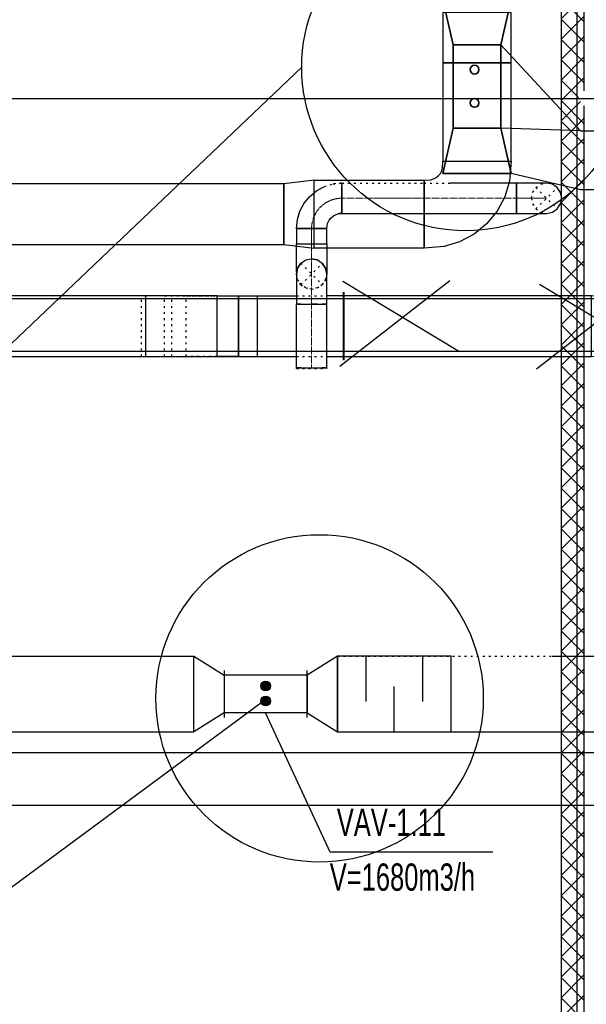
# Model space of a CAD drawing. Header units: centimetres. Extents: x -228435 to 46820, y -89367 to 152985.
# Tile 198 of 256: x -56220 to -52476, y 59016 to 65520. Entities that reach past the tile are written whole.
import ezdxf

# ---------------------------------------------------------------- set-up
doc = ezdxf.new("R2010")
doc.units = ezdxf.units.CM
doc.header["$LTSCALE"] = 50
for name, pattern in [('CADVENT_CENTERLINE', [9.9, 7.4, -1, 0.5, -1]), ('CADVENT_HIDDEN', [0.8, 0.25, -0.55]), ('Kondygnacja  -0_5$0$HIDDEN', [9.525, 6.35, -3.175]), ('Kondygnacja  -0_5$0$HIDDEN2', [4.7625, 3.175, -1.5875]), ('Osie rzutów$0$DASHDOT2', [12.7, 6.35, -3.175, 0, -3.175])]:
    doc.linetypes.add(name, pattern=pattern)
doc.layers.add('bgde-nawiewCEN', color=7, linetype='Continuous', lineweight=13)
for name, color, linetype in [('bgde-nawiewDETAILS', 1, 'Continuous'), ('bgde-nawiewEXP', 250, 'Continuous'), ('bgde-nawiewHIDDEN', 250, 'Continuous'), ('bgde-wywiewEXP', 250, 'Continuous'), ('bgde-wywiewHIDDEN', 250, 'Continuous'), ('bgde_redukcja', 250, 'Continuous'), ('bgde_tlumik', 250, 'Continuous'), ('bgde_VAV', 7, 'Continuous'), ('IS_zmiany 2024', 3, 'Continuous'), ('Kondygnacja  -0_5$0$ARCH_GK', 8, 'Continuous'), ('Kondygnacja  -0_5$0$ARCH_KONSTR_POWYŻEJ RZUTU', 8, 'Kondygnacja  -0_5$0$HIDDEN'), ('Kondygnacja  -0_5$0$ARCH_KONSTR_POWYŻEJ RZUTU_IST', 8, 'Kondygnacja  -0_5$0$HIDDEN2'), ('Osie rzutów$0$ARCH_INFO_OSIE_IST', 8, 'Osie rzutów$0$DASHDOT2'), ('Osie rzutów$0$ARCH_INFO_OSIE_OPISY_IST', 8, 'Continuous')]:
    doc.layers.add(name, color=color, linetype=linetype)

# ---------------------------------------------------------------- blocks, each defined once
blk = doc.blocks.new('Osie rzutów')
at = {"layer": 'Osie rzutów$0$ARCH_INFO_OSIE_IST', "ltscale": 10}
for p, q in [((6860, 12510), (6860, 4623.26)), ((4436.04, 11000), (13655, 11000))]:
    blk.add_line(p, q, dxfattribs=at)
blk = doc.blocks.new('Kondygnacja  -0_5$0$konstrukcja istniejąca -0.5')
at = {"layer": 'Kondygnacja  -0_5$0$ARCH_KONSTR_POWYŻEJ RZUTU_IST', "ltscale": 10, "elevation": 0}
blk.add_lwpolyline([(7382, 10832.89), (6338.46, 10832.89), (6338.46, 10867.89), (7382, 10867.89)], dxfattribs=at)
at = {"layer": 'Kondygnacja  -0_5$0$ARCH_KONSTR_POWYŻEJ RZUTU_IST', "ltscale": 10}
blk.add_lwpolyline([(7382, 10532.89), (6338.46, 10532.89), (6338.46, 10567.89), (7382, 10567.89)], dxfattribs=at)
blk = doc.blocks.new('06')
at = {"layer": 'bgde_VAV', "color": 3, "linetype": 'Continuous', "lineweight": -2}
for p, q in [((-54870.1, 68405), (-54870.1, 68375)), ((-54870.1, 68375), (-54870.1, 68125)), ((-54320.1, 68375), (-54320.1, 68405)), ((-54320.1, 68125), (-54320.1, 68375)), ((-54870.1, 68125), (-54870.1, 68095)), ((-54320.1, 68095), (-54320.1, 68125))]:
    blk.add_line(p, q, dxfattribs=at)
at = {"layer": 'bgde_VAV', "color": 3, "linetype": 'ByBlock', "lineweight": -2}
for p, q in [((-54320.1, 68375), (-54870.1, 68375)), ((-54320.1, 68125), (-54870.1, 68125))]:
    blk.add_line(p, q, dxfattribs=at)
at = {"layer": 'bgde_VAV', "color": 3, "linetype": 'Continuous', "lineweight": -3}
for p, q in [((-54595.1, 68303.2), (-54627.1, 68303.2)), ((-54595.1, 68303.2), (-54625.5, 68313.1)), ((-54595.1, 68303.2), (-54625.5, 68293.3)), ((-54595.1, 68303.2), (-54621, 68322)), ((-54595.1, 68303.2), (-54621, 68284.4)), ((-54595.1, 68303.2), (-54613.9, 68329.1)), ((-54595.1, 68303.2), (-54613.9, 68277.3)), ((-54595.1, 68303.2), (-54605, 68333.7)), ((-54595.1, 68303.2), (-54605, 68272.8)), ((-54595.1, 68303.2), (-54595.1, 68335.2)), ((-54595.1, 68303.2), (-54585.2, 68333.7)), ((-54595.1, 68303.2), (-54576.3, 68329.1)), ((-54595.1, 68303.2), (-54569.2, 68322)), ((-54595.1, 68303.2), (-54564.7, 68313.1)), ((-54595.1, 68303.2), (-54563.1, 68303.2)), ((-54595.1, 68303.2), (-54564.7, 68293.3)), ((-54595.1, 68303.2), (-54569.2, 68284.4)), ((-54595.1, 68303.2), (-54576.3, 68277.3)), ((-54595.1, 68303.2), (-54585.2, 68272.8)), ((-54595.1, 68303.2), (-54595.1, 68271.2)), ((-54595.1, 68203.2), (-54613.9, 68229.1)), ((-54595.1, 68203.2), (-54605, 68233.7)), ((-54595.1, 68203.2), (-54595.1, 68235.2)), ((-54595.1, 68203.2), (-54585.2, 68233.7)), ((-54595.1, 68203.2), (-54576.3, 68229.1)), ((-54595.1, 68203.2), (-54627.1, 68203.2)), ((-54595.1, 68203.2), (-54625.5, 68213.1)), ((-54595.1, 68203.2), (-54625.5, 68193.3)), ((-54595.1, 68203.2), (-54621, 68222)), ((-54595.1, 68203.2), (-54621, 68184.4)), ((-54595.1, 68203.2), (-54613.9, 68177.3)), ((-54595.1, 68203.2), (-54605, 68172.8)), ((-54595.1, 68203.2), (-54569.2, 68222)), ((-54595.1, 68203.2), (-54564.7, 68213.1)), ((-54595.1, 68203.2), (-54563.1, 68203.2)), ((-54595.1, 68203.2), (-54564.7, 68193.3)), ((-54595.1, 68203.2), (-54569.2, 68184.4)), ((-54595.1, 68203.2), (-54576.3, 68177.3)), ((-54595.1, 68203.2), (-54585.2, 68172.8)), ((-54595.1, 68203.2), (-54595.1, 68171.2))]:
    blk.add_line(p, q, dxfattribs=at)
for centre in [(-54595.1, 68303.2), (-54595.1, 68203.2)]:
    blk.add_ellipse(centre, major_axis=(32, 0), ratio=1, start_param=-1.570796, end_param=4.712389, dxfattribs=at)
blk = doc.blocks.new('t11')
at = {"layer": 'bgde_tlumik'}
for p, q in [((-53932.6, 61315.8), (-53932.6, 61015.8)), ((-53557.6, 61315.8), (-53557.6, 61015.8)), ((-53745.1, 60815.8), (-53745.1, 61115.8))]:
    blk.add_line(p, q, dxfattribs=at)
blk.add_lwpolyline([(-54120.1, 60815.8), (-53370.1, 60815.8), (-53370.1, 61315.8), (-54120.1, 61315.8)], close=True, dxfattribs=at)

msp = doc.modelspace()

# ---------------------------------------------------------------- hatches: boundary and pattern name
at = {"layer": 'Kondygnacja  -0_5$0$ARCH_GK', "linetype": 'Continuous', "lineweight": -3}
h = msp.add_hatch(dxfattribs=at)
h.set_pattern_fill('ANSI37', color=256, scale=30, angle=-360, style=0)
h.set_pattern_definition([(45, (-121140, -45000), (-67.35192, 67.35192), []), (135, (-121140, -45000), (-67.35192, -67.35192), [])])
h.paths.add_polyline_path([(-52490, 71050), (-52640, 70900), (-52640, 65000), (-52531.667, 65000), (-52490, 65050)], flags=0)
h.paths.add_polyline_path([(-52490, 64950), (-52531.667, 65000), (-52640, 65000), (-52640, 56160), (-52490, 56010)], flags=0)

# ---------------------------------------------------------------- linework, layer by layer
at = {"layer": 'bgde-nawiewCEN', "linetype": 'CADVENT_CENTERLINE', "ltscale": 0.06}
for p, q in [((-54091.291, 64340.601), (-52938.613, 64340.601)), ((-52938.613, 64340.601), (-52738.613, 64340.601)), ((-54291.291, 64040.178), (-54291.291, 64140.601)), ((-54291.291, 64040.178), (-54291.291, 63840.178)), ((-54291.291, 63640.178), (-54291.291, 63840.178)), ((-54291.291, 63220.813), (-54291.291, 63640.178)), ((-54291.291, 63216.813), (-54291.291, 63220.813))]:
    msp.add_line(p, q, dxfattribs=at)
at = {"layer": 'bgde-nawiewCEN', "linetype": 'CADVENT_CENTERLINE', "ltscale": 0.06, "extrusion": (2.27374e-16, -5.56905e-32, -1)}
msp.add_arc((54091.291, 64140.601), 200, 0, 90, dxfattribs=at)
at = {"layer": 'bgde-nawiewDETAILS', "linetype": 'CADVENT_HIDDEN'}
for p, q in [((-52809.324, 64269.891), (-52667.902, 64411.312)), ((-52809.324, 64411.312), (-52667.902, 64269.891)), ((-54362.002, 63769.467), (-54220.58, 63910.889)), ((-54362.002, 63910.889), (-54220.58, 63769.467))]:
    msp.add_line(p, q, dxfattribs=at)
at = {"layer": 'bgde-nawiewEXP', "linetype": 'Continuous'}
for points in [[(-53423.662, 65235.718), (-52973.662, 65235.718), (-52973.662, 65568.212), (-53423.662, 65568.212)], [(-53423.662, 64585.425), (-52973.662, 64585.425), (-52973.662, 65235.718), (-53423.662, 65235.718)], [(-53548.664, 64460.421), (-53504.156, 64462.343), (-53485.396, 64468.034), (-53468.107, 64477.275), (-53452.952, 64489.712), (-53440.516, 64504.866), (-53431.275, 64522.155), (-53425.584, 64540.915), (-53423.662, 64585.425), (-52973.662, 64585.425), (-52984.23, 64453.124), (-53015.529, 64349.948), (-53066.354, 64254.859), (-53134.754, 64171.514), (-53218.1, 64103.114), (-53313.188, 64052.288), (-53416.365, 64020.99), (-53548.66, 64010.421), (-53548.662, 64235.421)], [(-54473.922, 64035.425), (-54273.922, 64010.425), (-54273.922, 64460.425), (-53548.662, 64460.425), (-53548.662, 64010.425), (-54273.922, 64010.425), (-54273.922, 64460.425), (-54473.922, 64435.425)], [(-52938.613, 64240.601), (-52738.613, 64240.601), (-52700.344, 64248.213), (-52667.902, 64269.891), (-52646.225, 64302.333), (-52638.613, 64340.601), (-52646.225, 64378.87), (-52667.902, 64411.312), (-52700.344, 64432.989), (-52738.613, 64440.601), (-52938.613, 64440.601), (-52938.613, 64248.213)], [(-54391.291, 64040.178), (-54191.291, 64040.178), (-54191.291, 64140.601), (-54391.291, 64140.601)]]:
    msp.add_lwpolyline(points, close=True, dxfattribs=at)
for points in [[(-56699.245, 64035.425), (-54473.922, 64035.425), (-54473.922, 64435.425), (-56699.245, 64435.425)], [(-54391.291, 64140.601), (-54385.527, 64199.128), (-54368.455, 64255.406), (-54340.732, 64307.272), (-54303.423, 64352.733), (-54257.962, 64390.042), (-54219.829, 64410.425)], [(-54091.291, 64240.601), (-52938.613, 64240.601), (-52938.613, 64440.601), (-53378.918, 64440.601)], [(-54091.291, 64410.425), (-54091.291, 64269.891)], [(-54091.291, 64240.601), (-54091.291, 64410.425)], [(-53548.662, 64440.601), (-53548.66, 64440.601)], [(-52738.613, 64240.601), (-52700.344, 64248.213), (-52667.902, 64269.891), (-52646.225, 64302.333), (-52638.613, 64340.601), (-52646.225, 64378.87), (-52667.902, 64411.312), (-52700.344, 64432.989), (-52738.613, 64440.601)], [(-54091.291, 64269.891), (-54091.291, 64302.333)], [(-54091.291, 64248.213), (-54091.291, 64269.891)], [(-54091.291, 64269.891), (-54091.291, 64248.213)], [(-54391.291, 64140.601), (-54191.291, 64140.601), (-54189.37, 64160.11), (-54183.679, 64178.87), (-54174.438, 64196.158), (-54162.002, 64211.312), (-54146.848, 64223.748), (-54129.559, 64232.989), (-54110.8, 64238.68), (-54091.291, 64240.601)], [(-54091.291, 64240.601), (-54110.8, 64238.68)], [(-54091.291, 64248.213), (-54091.291, 64240.601)], [(-54091.291, 64240.601), (-54091.291, 64248.213)], [(-54391.291, 63855.402), (-54391.291, 64040.178), (-54191.291, 64040.178), (-54191.291, 63840.178), (-54198.903, 63878.446)], [(-54391.291, 63836.335), (-54391.291, 63840.178), (-54383.679, 63878.446), (-54362.002, 63910.889), (-54329.559, 63932.566), (-54291.291, 63940.178), (-54253.023, 63932.566), (-54220.58, 63910.889), (-54198.903, 63878.446), (-54191.291, 63840.178)], [(-54362.002, 63910.889), (-54329.559, 63932.566), (-54291.291, 63940.178), (-54253.023, 63932.566)], [(-54362.002, 63910.889), (-54329.559, 63932.566), (-54291.291, 63940.178), (-54253.023, 63932.566)], [(-54253.023, 63932.566), (-54291.291, 63940.178)], [(-54253.023, 63932.566), (-54291.291, 63940.178)], [(-54253.023, 63932.566), (-54220.58, 63910.889), (-54198.903, 63878.446)], [(-54253.023, 63932.566), (-54220.58, 63910.889), (-54198.903, 63878.446)], [(-54391.291, 63855.402), (-54391.291, 63840.178), (-54383.679, 63878.446)], [(-54391.291, 63840.178), (-54383.679, 63878.446)], [(-54391.291, 63836.335), (-54391.291, 63640.178), (-54191.291, 63640.178), (-54191.291, 63840.178), (-54198.903, 63878.446)], [(-54383.679, 63878.446), (-54391.291, 63840.178)], [(-54383.679, 63878.446), (-54391.291, 63840.178)], [(-54383.679, 63878.446), (-54362.002, 63910.889)], [(-54383.679, 63878.446), (-54362.002, 63910.889)], [(-54362.002, 63910.889), (-54383.679, 63878.446)], [(-54362.002, 63910.889), (-54383.679, 63878.446)], [(-54198.903, 63878.446), (-54220.58, 63910.889)], [(-54198.903, 63878.446), (-54220.58, 63910.889)], [(-54198.903, 63878.446), (-54191.291, 63840.178)], [(-54198.903, 63878.446), (-54191.291, 63840.178)], [(-56699.245, 63296.017), (-55386.527, 63296.017), (-55386.527, 63696.017), (-56699.245, 63696.017)], [(-55386.527, 63296.017), (-54916.015, 63296.017), (-54916.015, 63696.017), (-55386.527, 63696.017)], [(-55386.525, 63296.017), (-55386.525, 63696.017)], [(-54916.015, 63296.017), (-54916.015, 63696.017), (-54773.583, 63696.017), (-54773.583, 63296.017), (-54649.481, 63296.017)], [(-54773.583, 63296.017), (-54773.583, 63696.017), (-54649.481, 63696.017)], [(-54773.583, 63296.017), (-54773.583, 63696.017)], [(-54649.481, 63296.017), (-54649.481, 63696.017), (-54391.291, 63696.017)], [(-54191.291, 63296.017), (-52442.547, 63296.017), (-52442.547, 63696.017), (-52242.547, 63721.017), (-52242.547, 63271.017), (-52442.547, 63296.017), (-52442.547, 63696.017), (-54191.291, 63696.017)], [(-54391.291, 63220.813), (-54391.291, 63640.178), (-54383.679, 63640.178)], [(-54383.679, 63640.178), (-54391.291, 63640.178)], [(-54383.679, 63640.178), (-54362.002, 63640.178)], [(-54362.002, 63640.178), (-54383.679, 63640.178)], [(-54362.002, 63640.178), (-54253.023, 63640.178)], [(-54253.023, 63640.178), (-54291.291, 63640.178)], [(-54253.023, 63640.178), (-54198.903, 63640.178)], [(-54198.903, 63640.178), (-54220.58, 63640.178)], [(-54198.903, 63220.813), (-54191.291, 63220.813), (-54191.291, 63640.178), (-54198.903, 63640.178)], [(-54198.903, 63640.178), (-54191.291, 63640.178)], [(-54916.015, 63296.017), (-54773.583, 63296.017)], [(-54773.583, 63296.017), (-54916.015, 63296.017)], [(-54649.481, 63296.017), (-54391.291, 63296.017)], [(-54391.291, 63216.813), (-54391.291, 63220.813), (-54383.679, 63220.813)], [(-54391.291, 63220.813), (-54383.679, 63220.813)], [(-54383.679, 63220.813), (-54391.291, 63220.813)], [(-54383.679, 63220.813), (-54391.291, 63220.813)], [(-54383.679, 63220.813), (-54362.002, 63220.813)], [(-54383.679, 63220.813), (-54362.002, 63220.813)], [(-54362.002, 63220.813), (-54383.679, 63220.813)], [(-54362.002, 63220.813), (-54383.679, 63220.813)], [(-54362.002, 63220.813), (-54198.903, 63220.813)], [(-54362.002, 63220.813), (-54198.903, 63220.813)], [(-54198.903, 63220.813), (-54220.58, 63220.813)], [(-54198.903, 63220.813), (-54220.58, 63220.813)], [(-54198.903, 63220.813), (-54191.291, 63220.813), (-54191.291, 63216.813)]]:
    msp.add_lwpolyline(points, dxfattribs=at)
at = {"layer": 'bgde-nawiewHIDDEN', "linetype": 'CADVENT_HIDDEN'}
for points in [[(-54219.829, 64410.425), (-54206.096, 64417.765), (-54149.818, 64434.837), (-54091.291, 64440.601)], [(-54091.291, 64440.601), (-54149.818, 64434.837)], [(-54091.291, 64432.989), (-54091.291, 64440.601)], [(-54091.291, 64411.312), (-54091.291, 64440.601), (-53548.662, 64440.601)], [(-54091.291, 64440.601), (-54091.291, 64432.989)], [(-54091.291, 64432.989), (-54091.291, 64411.312)], [(-54091.291, 64411.312), (-54091.291, 64432.989)], [(-54091.291, 64410.425), (-54091.291, 64411.312)], [(-54091.291, 64411.312), (-54091.291, 64410.425)], [(-54091.291, 64411.312), (-54091.291, 64410.425)], [(-53548.66, 64440.601), (-53378.918, 64440.601)], [(-52838.613, 64340.601), (-52831.001, 64378.87), (-52809.324, 64411.312), (-52776.881, 64432.989), (-52738.613, 64440.601)], [(-52838.613, 64340.601), (-52831.001, 64302.333), (-52809.324, 64269.891), (-52776.881, 64248.213), (-52738.613, 64240.601)], [(-55414.922, 63296.017), (-55414.922, 63696.017)], [(-55386.529, 63296.017), (-55386.529, 63696.017), (-55386.527, 63696.017)], [(-55262.425, 63296.017), (-54916.015, 63296.017), (-55119.993, 63296.017), (-55119.993, 63696.017), (-54773.583, 63696.017)], [(-55262.425, 63296.017), (-55262.425, 63696.017), (-54916.015, 63696.017)], [(-54916.015, 63696.017), (-55262.425, 63696.017)], [(-55214.922, 63296.017), (-55214.922, 63696.017)], [(-54649.481, 63296.017), (-54649.479, 63296.017), (-54649.479, 63696.017), (-54649.481, 63696.017)], [(-54391.291, 63696.017), (-54191.291, 63696.017)], [(-55386.529, 63296.017), (-55386.527, 63296.017)], [(-54916.015, 63296.017), (-54773.583, 63296.017)], [(-54391.291, 63296.017), (-54191.291, 63296.017)], [(-54391.291, 63216.813), (-54191.291, 63216.813)]]:
    msp.add_lwpolyline(points, dxfattribs=at)
msp.add_lwpolyline([(-54391.291, 63840.178), (-54383.679, 63801.91), (-54362.002, 63769.467), (-54329.559, 63747.79), (-54291.291, 63740.178), (-54253.023, 63747.79), (-54220.58, 63769.467), (-54198.903, 63801.91), (-54191.291, 63840.178), (-54198.903, 63801.91), (-54220.58, 63769.467), (-54253.023, 63747.79), (-54291.291, 63740.178), (-54329.559, 63747.79), (-54362.002, 63769.467), (-54383.679, 63801.91)], close=True, dxfattribs=at)
at = {"layer": 'bgde-wywiewEXP', "linetype": 'Continuous'}
for points in [[(-56699.245, 61440.791), (-56641.063, 61440.792), (-56639.141, 61396.283), (-56633.45, 61377.523), (-56624.209, 61360.234), (-56611.772, 61345.079), (-56596.618, 61332.643), (-56579.329, 61323.401), (-56560.569, 61317.711), (-56516.059, 61315.789), (-56516.059, 60815.789), (-56516.059, 61315.789), (-55070.095, 61315.789)], [(-54120.095, 60815.789), (-52283.836, 60815.789), (-52283.836, 61315.789), (-52273.836, 61315.789), (-52273.836, 60815.789), (-52283.836, 60815.789)], [(-52701.779, 61315.789), (-52283.836, 61315.789)], [(-56699.245, 60839.795), (-56658.114, 60827.318), (-56516.059, 60815.789), (-55070.095, 60815.789)]]:
    msp.add_lwpolyline(points, dxfattribs=at)
for points in [[(-55070.095, 61315.789), (-54870.095, 61190.789), (-54870.095, 60940.789), (-55070.095, 60815.789)], [(-54120.095, 61315.789), (-54320.095, 61190.789), (-54320.095, 60940.789), (-54120.095, 60815.789)]]:
    msp.add_lwpolyline(points, close=True, dxfattribs=at)
at = {"layer": 'bgde-wywiewHIDDEN', "linetype": 'CADVENT_HIDDEN'}
msp.add_lwpolyline([(-54120.095, 61315.789), (-52701.779, 61315.789)], dxfattribs=at)
at = {"layer": 'bgde_VAV'}
for p, q in [((-54167.753, 60019.916), (-54595.095, 60940.789)), ((-53094.572, 60019.916), (-54167.753, 60019.916))]:
    msp.add_line(p, q, dxfattribs=at)
at = {"layer": 'IS_zmiany 2024', "color": 1, "lineweight": 35}
for p, q in [((-53356.162, 65353.992), (-53423.662, 65653.992)), ((-52973.662, 65653.992), (-53041.162, 65353.992)), ((-53356.162, 64803.992), (-53423.662, 64503.992)), ((-52973.662, 64503.992), (-53041.162, 64803.992)), ((-53423.662, 64503.992), (-52973.662, 64503.992))]:
    msp.add_line(p, q, dxfattribs=at)
at = {"layer": 'IS_zmiany 2024', "lineweight": 35}
for p, q in [((-53041.162, 65353.992), (-53356.162, 65353.992)), ((-53356.162, 64803.992), (-53356.162, 65353.992)), ((-53041.162, 64803.992), (-53041.162, 65353.992)), ((-53198.662, 64803.992), (-53356.162, 64803.992)), ((-53041.162, 64803.992), (-53198.662, 64803.992))]:
    msp.add_line(p, q, dxfattribs=at)
at = {"layer": 'IS_zmiany 2024', "color": 2}
for p, q in [((-52515.606, 64786.31, -245), (-53041.162, 65353.992)), ((-59601.013, 60218.765), (-54356.272, 65206.614)), ((-52515.606, 64786.31, -245), (-53041.162, 64803.992)), ((-52515.606, 64786.31, -245), (-51451.011, 64786.31, -245)), ((-52515.606, 64396.687, -245), (-52973.662, 64503.992)), ((-51451.011, 64396.687, -245), (-52515.606, 64396.687, -245)), ((-59497.787, 57407.484), (-54576.286, 61044.95))]:
    msp.add_line(p, q, dxfattribs=at)
at = {"layer": 'IS_zmiany 2024', "color": 1}
for p, q in [((-54104.892, 63231.773), (-53378.833, 63796.784)), ((-54084.892, 63791.773), (-53314.102, 63327.141)), ((-52805.577, 63213.512), (-52079.517, 63778.522)), ((-52785.577, 63773.512), (-52014.787, 63308.88))]:
    msp.add_line(p, q, dxfattribs=at)
at = {"layer": 'IS_zmiany 2024', "color": 6, "lineweight": 40}
msp.add_line((-54079.882, 63721.017), (-54079.882, 63271.017), dxfattribs=at)
at = {"layer": 'IS_zmiany 2024', "color": 1}
for centre in [(-53274.845, 65206.614), (-54238.778, 61036.685)]:
    msp.add_circle(centre, 1081.427, dxfattribs=at)
at = {"layer": 'IS_zmiany 2024', "lineweight": 35}
for centre in [(-53214.721, 65190.063), (-53214.721, 64970.063)]:
    msp.add_circle(centre, 29.219, dxfattribs=at)
at = {"layer": 'Kondygnacja  -0_5$0$ARCH_GK', "linetype": 'Continuous', "lineweight": -3}
for p, q in [((-52490, 65050), (-52490, 71050)), ((-52640, 56160), (-52640, 70900)), ((-52490, 56010), (-52490, 64950))]:
    msp.add_line(p, q, dxfattribs=at)

# ---------------------------------------------------------------- block references
at = {"layer": 'bgde_redukcja'}
msp.add_blockref('06', (0, -7184.176), dxfattribs=at)
at = {"layer": 'bgde_tlumik'}
msp.add_blockref('t11', (0, 0), dxfattribs=at)
at = {"layer": 'Kondygnacja  -0_5$0$ARCH_KONSTR_POWYŻEJ RZUTU', "xscale": 10, "yscale": 10, "zscale": 10}
msp.add_blockref('Kondygnacja  -0_5$0$konstrukcja istniejąca -0.5', (-121140, -45000), dxfattribs=at)
at = {"layer": 'Osie rzutów$0$ARCH_INFO_OSIE_OPISY_IST', "xscale": 10, "yscale": 10, "zscale": 10}
msp.add_blockref('Osie rzutów', (-121140, -45000), dxfattribs=at)

# ---------------------------------------------------------------- texts
at = {"layer": 'bgde_VAV', "width": 0.7}
for s, p in [('VAV-1.11', (-54124.81, 60128.219, 1920)), ('V=1680m3/h', (-54171.219, 59766.41, 1920))]:
    msp.add_text(s, height=180, dxfattribs=at).set_placement(p)

doc.saveas('drawing.dxf')
